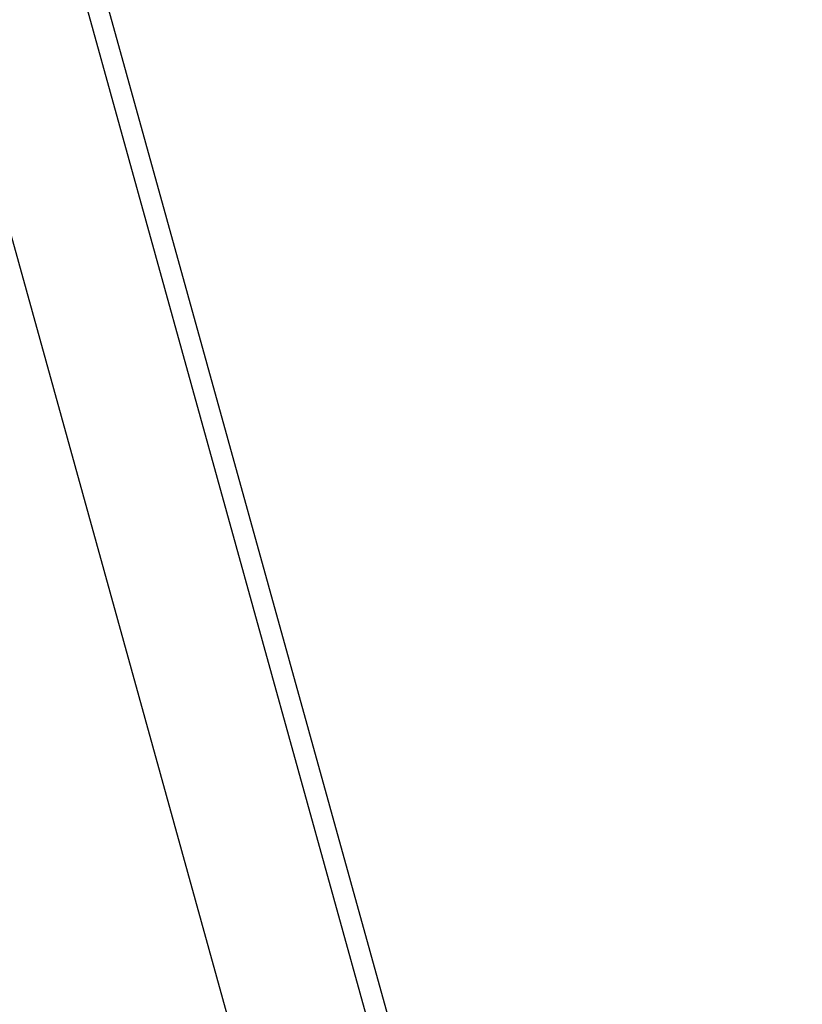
# Model space of a CAD drawing. Extents: x 1 to 133, y -67 to 66.
# Tile 220 of 256: x 24.4377 to 24.4995, y -13.779 to -13.7013. Entities that reach past the tile are written whole.
import ezdxf

# ---------------------------------------------------------------- set-up
doc = ezdxf.new("R2010")
doc.units = 0
doc.header["$LTSCALE"] = 25.4
doc.layers.get('0').update_dxf_attribs({"color": 13, "linetype": 'CONTINUOUS'})

# ---------------------------------------------------------------- blocks, each defined once
blk = doc.blocks.new('MEKONG-4698_STL')
at = {"color": 250}
for p, q in [((25.069452, -15.960145, 725.627258), (22.91794, -8.198495, 705.255249)), ((22.91794, -8.198495, 705.255249), (25.075159, -15.972269, 705.254089)), ((25.069452, -15.960145, 725.627258), (22.91794, -8.198495, 705.255249)), ((22.91794, -8.198495, 705.255249), (25.075159, -15.972269, 705.254089)), ((25.075159, -16.017807, 1010.854065), (22.91794, -8.244033, 1010.855225)), ((25.075159, -16.017807, 1010.854065), (22.91794, -8.244033, 1010.855225))]:
    blk.add_line(p, q, dxfattribs=at)

msp = doc.modelspace()

# ---------------------------------------------------------------- block references
at = {"color": 0}
msp.add_blockref('MEKONG-4698_STL', (0, 0), dxfattribs=at)

doc.saveas('drawing.dxf')
